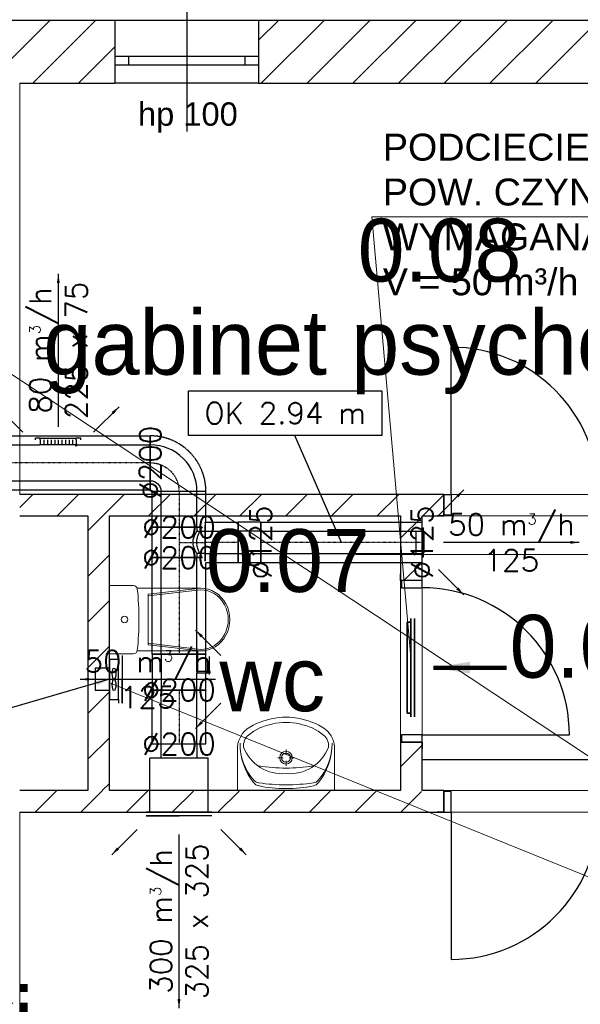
# Model space of a CAD drawing. Header units: millimetres. Extents: x -40063 to 512011, y 350190 to 687060.
# Tile 197 of 256: x 173042 to 176163, y 607027 to 612511. Entities that reach past the tile are written whole.
import ezdxf

# ---------------------------------------------------------------- set-up
doc = ezdxf.new("R2010")
doc.units = ezdxf.units.MM
doc.linetypes.add('DASHDOT', pattern=[1, 0.5, -0.25, 0, -0.25])
doc.linetypes.add('DASHED', pattern=[0.75, 0.5, -0.25])
doc.layers.get('0').update_dxf_attribs({"color": 8})
for name, color, linetype, lineweight in [('_IS_WM_OPIS', 7, 'Continuous', 9), ('FLUID-BILANSE', 150, 'Continuous', 18), ('FLUID-KK', 3, 'Continuous', 35)]:
    doc.layers.add(name, color=color, linetype=linetype, lineweight=lineweight)
for name, color, linetype in [('Elementy Modelu - Strefy', 8, 'Continuous'), ('FLUID-KK-50-ARRGR', 7, 'Continuous'), ('FLUID-N1', 7, 'Continuous'), ('FLUID-N1-120-ARRGR', 7, 'Continuous'), ('FLUID-N1-120-DIM', 7, 'Continuous'), ('FLUID-N1-120-INF', 7, 'Continuous'), ('FLUID-N1-INS', 7, 'Continuous'), ('FLUID-N1-SYM', 7, 'Continuous'), ('FLUID-W1.1', 7, 'Continuous'), ('FLUID-W1.1-120-ARRGR', 7, 'Continuous'), ('FLUID-W1.1-120-NUM', 7, 'Continuous'), ('J_opis pomieszczeń', 8, 'Continuous'), ('Konstrukcja - Ściany zew', 8, 'Continuous'), ('Wnętrze - Umeblowanie', 8, 'Continuous'), ('X_ref', 8, 'Continuous')]:
    doc.layers.add(name, color=color, linetype=linetype)
doc.styles.add('ARIAL', font='Arial', dxfattribs={"height": 1})
doc.styles.add('FDBES', font='simplex.shx')
doc.styles.add('GENERATED_STYLE_1', font='arial.ttf')
doc.styles.add('GENERATED_STYLE_2', font='txt')
doc.styles.get("Standard").update_dxf_attribs({"font": 'arial.ttf'})
doc.dimstyles.new('FDBES', dxfattribs={"dimscale": 50, "dimtxt": 4, "dimasz": 2.5, "dimexe": 0.8, "dimexo": 2, "dimgap": 1, "dimtad": 1, "dimdsep": 46, "dimtxsty": 'FDBES', "dimcen": 2.5, "dimclrd": 4, "dimclre": 5, "dimadec": 0, "dimazin": 0, "dimtfac": 1, "dimtmove": 0, "dimatfit": 3, "dimfxl": 1, "dimarcsym": 0})

# ---------------------------------------------------------------- blocks, each defined once
blk = doc.blocks.new('*U3010')
at = {"color": 0, "linetype": 'ByBlock', "lineweight": -2}
for p, q in [((270, 0, 20), (-270, 0, 20)), ((250, 0), (-250, 0)), ((250, 0, -20), (-250, 0, -20)), ((250, 0, -20), (250, 0)), ((270, 0), (250, 0)), ((-250, 0), (-270, 0)), ((-250, 0, -20), (-250, 0))]:
    blk.add_line(p, q, dxfattribs=at)
at = {"linetype": 'Continuous', "lineweight": -3}
for p, q in [((270, 0, 20), (-270, 0, 20)), ((-270, 0, 20), (270, 0, 20))]:
    blk.add_line(p, q, dxfattribs=at)
blk = doc.blocks.new('*U14642')
at = {"color": 0, "linetype": 'ByBlock', "lineweight": -2}
for p, q in [((182.5, 0, 20), (-182.5, 0, 20)), ((162.5, 0), (-162.5, 0)), ((162.5, 0, -300), (-162.5, 0, -300)), ((-162.5, 0), (-162.5, 0, -300)), ((-100, 0, -300), (-100, 0, -380)), ((100, 0, -380), (100, 0, -300)), ((182.5, 0), (162.5, 0)), ((162.5, 0), (162.5, 0, -300)), ((-162.5, 0), (-182.5, 0))]:
    blk.add_line(p, q, dxfattribs=at)
at = {"color": 5, "linetype": 'Continuous', "lineweight": -3}
for p in [(-182.5, 0, 20), (182.5, 0, 20)]:
    blk.add_line(p, (0, 0, 20), dxfattribs=at)
blk = doc.blocks.new('*U14641')
at = {"color": 5, "linetype": 'Continuous', "lineweight": -2}
for p, q in [((-150, 100), (-150, 0)), ((150, 0), (150, 100)), ((-150, 0), (-150, -100)), ((150, -100), (150, 0))]:
    blk.add_line(p, q, dxfattribs=at)
at = {"color": 0, "linetype": 'ByBlock', "lineweight": -2}
for p, q in [((150, 100), (-150, 100)), ((150, -100), (-150, -100))]:
    blk.add_line(p, q, dxfattribs=at)
at = {"layer": 'FLUID-N1-INS', "color": 5, "linetype": 'DASHED', "lineweight": -3}
for p, q in [((-150, 150), (-150, 100)), ((150, 150), (-150, 150)), ((150, 100), (150, 150)), ((-150, -100), (-150, -150)), ((150, -150), (150, -100)), ((150, -150), (-150, -150))]:
    blk.add_line(p, q, dxfattribs=at)
at = {"layer": 'FLUID-N1-SYM', "color": 5, "linetype": 'DASHDOT', "lineweight": -3}
blk.add_line((-150, 0), (150, 0), dxfattribs=at)
blk = doc.blocks.new('*U14414')
at = {"color": 0, "linetype": 'ByBlock', "lineweight": -2}
for p, q in [((100, 0, -100), (-100, 0, -100)), ((-100, 0, 100), (-4, 0, 100)), ((-12.7, 0, 170), (1.4, 0, 170)), ((-4, 0, 174), (4, 0, 174)), ((-4, 0, 100), (-4, 0, 174)), ((4, 0, 150), (-4, 0, 150)), ((1.4, 0, 170), (86.3, 0, 170)), ((4, 0, 174), (4, 0, 100)), ((4, 0, 100), (100, 0, 100))]:
    blk.add_line(p, q, dxfattribs=at)
at = {"layer": 'FLUID-N1-INS', "color": 5, "linetype": 'DASHED', "lineweight": -3}
for p, q in [((100, 0, -150), (-100, 0, -150)), ((-100, 0, 150), (-50, 0, 150)), ((-100, 0, -150), (-100, 0, 150)), ((-50, 0, 150), (-4, 0, 150)), ((4, 0, 150), (50, 0, 150)), ((50, 0, 150), (100, 0, 150)), ((100, 0, 150), (100, 0, -150))]:
    blk.add_line(p, q, dxfattribs=at)
blk = doc.blocks.new('*U14543')
at = {"color": 5, "linetype": 'Continuous', "lineweight": -2}
for p, q in [((-99.5, 100), (-99.5, 0)), ((99.5, 0), (99.5, 100)), ((-99.5, 0), (-99.5, -100)), ((99.5, -100), (99.5, 0))]:
    blk.add_line(p, q, dxfattribs=at)
at = {"color": 0, "linetype": 'ByBlock', "lineweight": -2}
for p, q in [((99.5, 100), (-99.5, 100)), ((99.5, -100), (-99.5, -100))]:
    blk.add_line(p, q, dxfattribs=at)
at = {"layer": 'FLUID-N1-INS', "color": 5, "linetype": 'DASHED', "lineweight": -3}
for p, q in [((-99.5, 150), (-99.5, 100)), ((71.8, 150), (-99.5, 150)), ((99.5, 100), (99.5, 130.5)), ((-99.5, -100), (-99.5, -150)), ((99.5, -150), (99.5, -100)), ((99.5, -150), (-99.5, -150))]:
    blk.add_line(p, q, dxfattribs=at)
at = {"layer": 'FLUID-N1-SYM', "color": 5, "linetype": 'DASHDOT', "lineweight": -3}
for p, q in [((-99.5, 0), (-99.3, 0)), ((-99.3, 0), (99.5, 0)), ((71.8, 0), (99.5, 0))]:
    blk.add_line(p, q, dxfattribs=at)
blk = doc.blocks.new('*U14620')
at = {"color": 5, "linetype": 'Continuous', "lineweight": -2}
for p, q in [((-130, -130), (-128.1, -130)), ((-68.3, -130), (-49.5, -130)), ((-44.7, -130), (-39.8, -130)), ((-30, -130), (8.3, -130))]:
    blk.add_line(p, q, dxfattribs=at)
at = {"color": 0, "linetype": 'ByBlock', "lineweight": -2}
blk.add_ellipse((130, -130), major_axis=(0, 260), ratio=1, start_param=0, end_param=1.570799, dxfattribs=at)
at = {"color": 0, "linetype": 'ByBlock', "lineweight": -2, "extrusion": (1.48763e-20, -2.1837e-26, -1)}
blk.add_ellipse((130, -130), major_axis=(-60, 0), ratio=1, start_param=0, end_param=1.570792, dxfattribs=at)
at = {"layer": 'FLUID-N1-INS', "color": 5, "linetype": 'DASHED', "lineweight": -3}
for p, q in [((130, 180), (130, -120)), ((-180, -130), (-130, -130)), ((-128.1, -130), (-68.3, -130)), ((-49.5, -130), (-44.7, -130)), ((-39.8, -130), (-30, -130)), ((8.3, -130), (120, -130))]:
    blk.add_line(p, q, dxfattribs=at)
blk.add_ellipse((130, -130), major_axis=(0, 310), ratio=1, start_param=0, end_param=1.570795, dxfattribs=at)
at = {"layer": 'FLUID-N1-INS', "color": 5, "linetype": 'DASHED', "lineweight": -3, "extrusion": (1.12844e-20, 3.14408e-25, -1)}
blk.add_ellipse((130, -130), major_axis=(-10, 0), ratio=1, start_param=0, end_param=1.570867, dxfattribs=at)
at = {"layer": 'FLUID-N1-SYM', "color": 5, "linetype": 'DASHDOT', "lineweight": -3, "extrusion": (1.46966e-20, 3.91949e-32, -1)}
blk.add_ellipse((130, -130), major_axis=(-160, 0), ratio=1, start_param=0, end_param=1.570796, dxfattribs=at)
blk = doc.blocks.new('*U14457')
at = {"color": 0, "linetype": 'ByBlock', "lineweight": -2}
for p, q in [((-62.5, 100), (-62.5, 145)), ((62.5, 145), (62.5, 100)), ((-85, 100), (-62.5, 100)), ((62.5, 100), (85, 100)), ((85, -100), (-85, -100))]:
    blk.add_line(p, q, dxfattribs=at)
at = {"color": 5, "linetype": 'Continuous', "lineweight": -3}
for points, knots in [([(0, 78.1), (-2, 78.1), (-4.1, 78.1), (-8.2, 78.5), (-10.3, 78.7), (-14.4, 79.3), (-16.4, 79.7), (-20.4, 80.7), (-22.3, 81.2), (-26.2, 82.3), (-28, 82.9), (-31.6, 84.2), (-33.4, 84.9), (-36.7, 86.3), (-38.3, 87), (-41.4, 88.3), (-42.8, 89), (-45.5, 90.4), (-46.9, 91), (-49.4, 92.4), (-50.6, 93), (-52.9, 94.3), (-53.9, 94.9), (-55.9, 96), (-56.8, 96.5), (-58.4, 97.5), (-59.1, 97.9), (-60.4, 98.7), (-60.9, 99), (-61.7, 99.5), (-62, 99.7), (-62.4, 99.9), (-62.5, 100), (-62.5, 100)], [0, 0, 0, 0, 6.116498, 6.116498, 12.232996, 12.232996, 18.349494, 18.349494, 24.465992, 24.465992, 30.58249, 30.58249, 36.698989, 36.698989, 42.815487, 42.815487, 48.931985, 48.931985, 55.000147, 55.000147, 61.068309, 61.068309, 67.136471, 67.136471, 73.204633, 73.204633, 79.272795, 79.272795, 85.340957, 85.340957, 91.409118, 91.409118, 97.47728, 97.47728, 97.47728, 97.47728]), ([(62.5, 100), (62.5, 100), (62.4, 99.9), (62, 99.7), (61.7, 99.5), (60.9, 99), (60.4, 98.7), (59.1, 97.9), (58.4, 97.5), (56.8, 96.5), (55.9, 96), (53.9, 94.9), (52.9, 94.3), (50.6, 93), (49.4, 92.4), (46.9, 91), (45.5, 90.4), (42.8, 89), (41.4, 88.3), (38.3, 87), (36.7, 86.3), (33.4, 84.9), (31.6, 84.2), (28, 82.9), (26.2, 82.3), (22.3, 81.2), (20.4, 80.7), (16.4, 79.7), (14.4, 79.3), (10.3, 78.7), (8.2, 78.5), (4.1, 78.1), (2, 78.1), (0, 78.1)], [292.431841, 292.431841, 292.431841, 292.431841, 298.500003, 298.500003, 304.568165, 304.568165, 310.636327, 310.636327, 316.704489, 316.704489, 322.772651, 322.772651, 328.840813, 328.840813, 334.908975, 334.908975, 340.977137, 340.977137, 347.093635, 347.093635, 353.210133, 353.210133, 359.326631, 359.326631, 365.443129, 365.443129, 371.559628, 371.559628, 377.676126, 377.676126, 383.792624, 383.792624, 389.909122, 389.909122, 389.909122, 389.909122])]:
    blk.add_open_spline(points, degree=3, knots=knots, dxfattribs=at)
at = {"layer": 'FLUID-N1-INS', "color": 5, "linetype": 'DASHED', "lineweight": -3}
for p, q in [((-110.8, 145), (-112.5, 145)), ((103.9, 145), (-97.9, 145)), ((-85, 130.6), (-85, -150)), ((85, -150), (85, 130.6)), ((85, -150), (-85, -150))]:
    blk.add_line(p, q, dxfattribs=at)
blk.add_open_spline([(85, 130.6), (84.8, 130.5), (84.6, 130.4), (82.3, 128.9), (80.2, 127.6), (75.9, 124.9), (73.7, 123.6), (69.1, 120.9), (66.8, 119.6), (62.3, 117.2), (60.1, 116), (55.4, 113.6), (53, 112.5), (48, 110.2), (45.4, 109.1), (40, 107), (37.3, 106), (31.8, 104.1), (28.9, 103.3), (23.2, 101.9), (20.3, 101.2), (14.5, 100.2), (11.6, 99.8), (5.8, 99.3), (2.9, 99.2), (-2.9, 99.2), (-5.8, 99.3), (-11.6, 99.8), (-14.5, 100.2), (-20.3, 101.2), (-23.2, 101.9), (-28.9, 103.3), (-31.8, 104.1), (-37.3, 106), (-40, 107), (-45.4, 109.1), (-48, 110.2), (-53, 112.5), (-55.4, 113.6), (-60.1, 116), (-62.3, 117.2), (-66.8, 119.6), (-69.1, 120.9), (-73.7, 123.6), (-75.9, 124.9), (-80.2, 127.6), (-82.3, 128.9), (-84.6, 130.4), (-84.8, 130.5), (-85, 130.6)], degree=3, knots=[45.614683, 45.614683, 45.614683, 45.614683, 46.627611, 46.627611, 55.953133, 55.953133, 65.278655, 65.278655, 74.604177, 74.604177, 83.208818, 83.208818, 91.813459, 91.813459, 100.4181, 100.4181, 109.022741, 109.022741, 117.627382, 117.627382, 126.232022, 126.232022, 134.836663, 134.836663, 143.441304, 143.441304, 152.045945, 152.045945, 160.650586, 160.650586, 169.255227, 169.255227, 177.859868, 177.859868, 186.464509, 186.464509, 195.06915, 195.06915, 203.67379, 203.67379, 212.278431, 212.278431, 221.603954, 221.603954, 230.929476, 230.929476, 240.254998, 240.254998, 241.267925, 241.267925, 241.267925, 241.267925], dxfattribs=at)
at = {"layer": 'FLUID-N1-SYM', "color": 5, "linetype": 'DASHDOT', "lineweight": -3}
for p, q in [((0, 0), (0, 145)), ((-85, 0), (85, 0)), ((-85, 0), (-84.8, 0)), ((84.8, 0), (85, 0))]:
    blk.add_line(p, q, dxfattribs=at)
blk = doc.blocks.new('*U14613')
at = {"color": 5, "linetype": 'Continuous', "lineweight": -2}
for p, q in [((-269, 100), (-269, 0)), ((269, 0), (269, 100)), ((-269, 0), (-269, -100)), ((269, -100), (269, 0))]:
    blk.add_line(p, q, dxfattribs=at)
at = {"color": 0, "linetype": 'ByBlock', "lineweight": -2}
for p, q in [((269, 100), (-269, 100)), ((269, -100), (-269, -100))]:
    blk.add_line(p, q, dxfattribs=at)
at = {"layer": 'FLUID-N1-INS', "color": 5, "linetype": 'DASHED', "lineweight": -3}
for p, q in [((-269, 130.5), (-269, 100)), ((269, 150), (-241.3, 150)), ((269, 100), (269, 150)), ((-269, -100), (-269, -150)), ((269, -150), (269, -100)), ((269, -150), (-269, -150))]:
    blk.add_line(p, q, dxfattribs=at)
at = {"layer": 'FLUID-N1-SYM', "color": 5, "linetype": 'DASHDOT', "lineweight": -3}
for p, q in [((-269, 0), (269, 0)), ((-269, 0), (-241.3, 0)), ((268.8, 0), (269, 0))]:
    blk.add_line(p, q, dxfattribs=at)
blk = doc.blocks.new('*U14425')
at = {"color": 5, "linetype": 'Continuous', "lineweight": -2}
for p, q in [((-92.5, 0), (-92.5, 62.5)), ((92.5, 62.5), (92.5, 0)), ((-92.5, -62.5), (-92.5, 0)), ((92.5, 0), (92.5, -62.5))]:
    blk.add_line(p, q, dxfattribs=at)
at = {"color": 0, "linetype": 'ByBlock', "lineweight": -2}
for p, q in [((92.5, 62.5), (-92.5, 62.5)), ((92.5, -62.5), (-92.5, -62.5))]:
    blk.add_line(p, q, dxfattribs=at)
at = {"layer": 'FLUID-N1-INS', "color": 5, "linetype": 'DASHED', "lineweight": -3}
for p, q in [((-92.5, 62.5), (-92.5, 112.5)), ((87.5, 112.5), (-92.5, 112.5)), ((92.5, 110.8), (92.5, 62.5)), ((-92.5, -112.5), (-92.5, -62.5)), ((92.5, -62.5), (92.5, -103.9)), ((87.5, -112.5), (-92.5, -112.5))]:
    blk.add_line(p, q, dxfattribs=at)
at = {"layer": 'FLUID-N1-SYM', "color": 5, "linetype": 'DASHDOT', "lineweight": -3}
blk.add_line((-92.5, 0), (92.5, 0), dxfattribs=at)
blk = doc.blocks.new('*U14640')
at = {"color": 0, "linetype": 'ByBlock', "lineweight": -2}
for p, q in [((62.5, 0, -62.5), (-62.5, 0, -62.5)), ((-62.5, 0, 62.5), (-4, 0, 62.5)), ((-10.1, 0, 125), (-1.2, 0, 125)), ((-4, 0, 127.5), (-3.9, 0, 127.5)), ((-4, 0, 62.5), (-4, 0, 127.5)), ((4, 0, 112.5), (-4, 0, 112.5)), ((-3.9, 0, 127.5), (3.9, 0, 127.5)), ((-1.2, 0, 125), (51.8, 0, 125)), ((3.9, 0, 127.5), (4, 0, 127.5)), ((4, 0, 127.5), (4, 0, 62.5)), ((4, 0, 62.5), (62.5, 0, 62.5))]:
    blk.add_line(p, q, dxfattribs=at)
at = {"layer": 'FLUID-N1-INS', "color": 5, "linetype": 'DASHED', "lineweight": -3}
for p, q in [((62.5, 0, -112.5), (-62.5, 0, -112.5)), ((-62.5, 0, 112.5), (-31.2, 0, 112.5)), ((-62.5, 0, -112.5), (-62.5, 0, 112.5)), ((-31.2, 0, 112.5), (-4, 0, 112.5)), ((4, 0, 112.5), (31.2, 0, 112.5)), ((31.2, 0, 112.5), (62.5, 0, 112.5)), ((62.5, 0, 112.5), (62.5, 0, -112.5))]:
    blk.add_line(p, q, dxfattribs=at)
blk = doc.blocks.new('*U14485')
at = {"color": 5, "linetype": 'Continuous', "lineweight": -2}
for p, q in [((-449, 0), (-449, 62.5)), ((449, 62.5), (449, 0)), ((-449, -62.5), (-449, 0)), ((449, 0), (449, -62.5))]:
    blk.add_line(p, q, dxfattribs=at)
at = {"color": 0, "linetype": 'ByBlock', "lineweight": -2}
for p, q in [((449, 62.5), (-449, 62.5)), ((449, -62.5), (-449, -62.5))]:
    blk.add_line(p, q, dxfattribs=at)
at = {"layer": 'FLUID-N1-INS', "color": 5, "linetype": 'DASHED', "lineweight": -3}
for p, q in [((-449, 62.5), (-449, 112.5)), ((449, 112.5), (-449, 112.5)), ((449, 112.5), (449, 62.5)), ((-449, -112.5), (-449, -62.5)), ((449, -62.5), (449, -112.5)), ((449, -112.5), (-449, -112.5))]:
    blk.add_line(p, q, dxfattribs=at)
at = {"layer": 'FLUID-N1-SYM', "color": 5, "linetype": 'DASHDOT', "lineweight": -3}
blk.add_line((-449, 0), (449, 0), dxfattribs=at)
blk = doc.blocks.new('*U14413')
at = {"color": 0, "linetype": 'ByBlock', "lineweight": -2}
for p, q in [((0, 0, 7), (0, 81, 7)), ((0, 81, 0), (0, 81, 7)), ((0, 62.5, -35), (0, 0, -35)), ((0, 62.5, -35), (0, 62.5, 0)), ((0, 0, 12), (0, 57.5, 12)), ((0, 57.5, 12), (0, 56.3, 12)), ((0, 56.3, 12), (0, 55.1, 11.9)), ((0, 55.1, 11.9), (0, 53.9, 11.7)), ((0, 53.9, 11.7), (0, 52.7, 11.4)), ((0, 52.7, 11.4), (0, 51.6, 11)), ((0, 51.6, 11), (0, 50.4, 10.5)), ((0, 50.4, 10.5), (0, 49.4, 9.9)), ((0, 49.4, 9.9), (0, 48.5, 9.2)), ((0, 48.5, 9.2), (0, 47.8, 8.2)), ((0, 47.8, 8.2), (0, 47.5, 7)), ((0, -57.5, 12), (0, 0, 12)), ((0, -81, 7), (0, 0, 7)), ((0, 0, -35), (0, -62.5, -35)), ((0, -47.8, 8.2), (0, -47.5, 7)), ((0, -48.5, 9.2), (0, -47.8, 8.2)), ((0, -49.4, 9.9), (0, -48.5, 9.2)), ((0, -50.4, 10.5), (0, -49.4, 9.9)), ((0, -51.6, 11), (0, -50.4, 10.5)), ((0, -52.7, 11.4), (0, -51.6, 11)), ((0, -53.9, 11.7), (0, -52.7, 11.4)), ((0, -55.1, 11.9), (0, -53.9, 11.7)), ((0, -56.3, 12), (0, -55.1, 11.9)), ((0, -57.5, 12), (0, -56.3, 12)), ((0, -62.5, -35), (0, -62.5, 0)), ((0, -81, 0), (0, -81, 7))]:
    blk.add_line(p, q, dxfattribs=at)
blk = doc.blocks.new('*U14433')
at = {"color": 5, "linetype": 'Continuous', "lineweight": -2}
for p, q in [((-2060, 100), (-2060, 98.1)), ((2060, 98.1), (2060, 100)), ((2060, -100), (2060, 0)), ((-2060, 0), (-2060, -100))]:
    blk.add_line(p, q, dxfattribs=at)
at = {"color": 0, "linetype": 'ByBlock', "lineweight": -2}
for p, q in [((155.9, 100), (-2060, 100)), ((2060, 100), (507.9, 100)), ((-1653.1, -100), (-2060, -100)), ((2060, -100), (-1443.1, -100))]:
    blk.add_line(p, q, dxfattribs=at)
at = {"layer": 'FLUID-N1-INS', "color": 5, "linetype": 'DASHED', "lineweight": -3}
for p, q in [((-2060, 150), (-2060, 100)), ((2060, 150), (-2060, 150)), ((2060, 100), (2060, 150)), ((-2060, 98.1), (-2060, 0)), ((2060, 0), (2060, 98.1)), ((-2060, -100), (-2060, -150)), ((2060, -150), (2060, -100)), ((2060, -150), (-2060, -150))]:
    blk.add_line(p, q, dxfattribs=at)
at = {"layer": 'FLUID-N1-SYM', "color": 5, "linetype": 'DASHDOT', "lineweight": -3}
blk.add_line((-2060, 0), (2060, 0), dxfattribs=at)
blk = doc.blocks.new('*U14639')
at = {"color": 0, "linetype": 'ByBlock', "lineweight": -2}
for p, q in [((-94.7, 4.9), (-105, 4.2)), ((-105, 4.2), (-105, 0)), ((-105, 0), (105, 0)), ((-100, -28), (-100, 0)), ((-80, -28), (-80, 0)), ((-60, -28), (-60, 0)), ((-40, -28), (-40, 0)), ((-20, -28), (-20, 0)), ((0, -28), (0, 0)), ((20, -28), (20, 0)), ((40, -28), (40, 0)), ((60, -28), (60, 0)), ((80, -28), (80, 0)), ((100, -28), (100, 0)), ((-126, -28), (-126, -36.5)), ((-126, -36.5), (-100, -36.5)), ((-100, -28), (-100, -34.5)), ((-100, -34.5), (-100, -36.5)), ((-100, -34.5), (100, -34.5)), ((100, -28), (100, -34.5)), ((100, -34.5), (100, -36.5)), ((100, -36.5), (126, -36.5)), ((126, -28), (126, -36.5))]:
    blk.add_line(p, q, dxfattribs=at)
blk = doc.blocks.new('*U10989')
at = {"color": 0, "linetype": 'ByBlock', "lineweight": -2}
for p, q in [((0, 112.5), (50, 112.5)), ((0, 112.5), (0, -112.5)), ((50, 132.5), (50, 112.5)), ((50, -112.5), (50, 112.5)), ((70, 132.5), (70, -132.5)), ((0, 62.5), (-80, 62.5)), ((0, -62.5), (-80, -62.5)), ((0, -112.5), (50, -112.5)), ((50, -112.5), (50, -132.5))]:
    blk.add_line(p, q, dxfattribs=at)
at = {"color": 6, "linetype": 'Continuous', "lineweight": -3}
for p in [(70, 132.5), (70, -132.5)]:
    blk.add_line(p, (70, 0), dxfattribs=at)
at = {"color": 6, "linetype": 'Continuous', "lineweight": -2}
for p, q in [((-80, 62.5), (-80, 62.2)), ((-80, 62.2), (-80, 0)), ((-80, 0), (-80, -62.2)), ((-80, -62.2), (-80, -62.5))]:
    blk.add_line(p, q, dxfattribs=at)
at = {"color": 6, "linetype": 'Continuous', "lineweight": -3}
for centre in [(25, 31.2), (25, -31.2)]:
    blk.add_ellipse(centre, major_axis=(0, 31.2), ratio=0.32, dxfattribs=at)
blk = doc.blocks.new('fdgdfg')
at = {"layer": 'Elementy Modelu - Strefy', "linetype": 'Continuous', "lineweight": 0}
for p, q in [((-170640.3, 455769.9), (-170640.3, 453479.9)), ((-165740.3, 455769.9), (-170640.3, 455769.9)), ((-170640.3, 453479.9), (-165740.3, 453479.9)), ((-170140.3, 451829.9), (-170140.3, 453359.9)), ((-170140.3, 453359.9), (-168520.3, 453359.9)), ((-168520.3, 453359.9), (-168520.3, 451829.9)), ((-168400.3, 451829.9), (-168400.3, 453359.9)), ((-168400.3, 453359.9), (-165740.3, 453359.9)), ((-168520.3, 451829.9), (-170140.3, 451829.9)), ((-165740.3, 451829.9), (-168400.3, 451829.9)), ((-170640.3, 451709.9), (-170640.3, 447739.9)), ((-165740.3, 451709.9), (-170640.3, 451709.9))]:
    blk.add_line(p, q, dxfattribs=at)
at = {"layer": 'Konstrukcja - Ściany zew', "linetype": 'Continuous'}
for p, q in [((-169710.3, 456759.7), (-169710.3, 455501.6)), ((-170110.3, 456119.9), (-171160.3, 456119.9)), ((-170822.6, 455769.9), (-170472.6, 456119.9)), ((-170568, 455769.9), (-170218, 456119.9)), ((-170110.3, 456119.9), (-170110.3, 455919.9)), ((-169310.3, 456119.9), (-170110.3, 456119.9)), ((-169310.3, 456009.4), (-169199.8, 456119.9)), ((-169310.3, 456119.9), (-169310.3, 455919.9)), ((-165240.3, 456119.9), (-169310.3, 456119.9)), ((-169295.3, 455769.9), (-168945.3, 456119.9)), ((-169040.7, 455769.9), (-168690.7, 456119.9)), ((-168786.1, 455769.9), (-168436.1, 456119.9)), ((-168531.6, 455769.9), (-168181.6, 456119.9)), ((-168277, 455769.9), (-167927, 456119.9)), ((-168022.5, 455769.9), (-167672.5, 456119.9)), ((-167767.9, 455769.9), (-167417.9, 456119.9)), ((-170313.5, 455769.9), (-170110.3, 455973.1)), ((-170110.3, 455919.9), (-170110.3, 455869.9)), ((-170110.3, 455919.9), (-170035.3, 455919.9)), ((-170110.3, 455919.9), (-170110.3, 455869.9)), ((-170035.3, 455919.9), (-170035.3, 455869.9)), ((-170035.3, 455919.9), (-169385.3, 455919.9)), ((-169385.3, 455869.9), (-169385.3, 455919.9)), ((-169385.3, 455919.9), (-169310.3, 455919.9)), ((-169310.3, 455919.9), (-169310.3, 455869.9)), ((-169310.3, 455919.9), (-169310.3, 455869.9)), ((-170110.3, 455869.9), (-170110.3, 455769.9)), ((-170035.3, 455869.9), (-170110.3, 455869.9)), ((-169385.3, 455869.9), (-170035.3, 455869.9)), ((-169310.3, 455869.9), (-169385.3, 455869.9)), ((-169310.3, 455869.9), (-169310.3, 455769.9)), ((-170640.3, 455769.9), (-170110.3, 455769.9)), ((-169310.3, 455769.9), (-170110.3, 455769.9)), ((-169310.3, 455769.9), (-165740.3, 455769.9)), ((-168238.6, 453479.9), (-168238.6, 454299.9)), ((-170640.3, 453406.6), (-170567, 453479.9)), ((-168278.6, 453479.9), (-170640.3, 453479.9)), ((-170432.5, 453359.9), (-170312.5, 453479.9)), ((-170177.9, 453359.9), (-170057.9, 453479.9)), ((-169923.3, 453359.9), (-169803.3, 453479.9)), ((-169668.8, 453359.9), (-169548.8, 453479.9)), ((-169414.2, 453359.9), (-169294.2, 453479.9)), ((-169159.7, 453359.9), (-169039.7, 453479.9)), ((-168905.1, 453359.9), (-168785.1, 453479.9)), ((-168650.6, 453359.9), (-168530.6, 453479.9)), ((-168396, 453359.9), (-168278.6, 453477.3)), ((-168278.6, 453479.9), (-168315.6, 453479.9)), ((-168278.6, 453479.9), (-168315.6, 453479.9)), ((-168278.6, 453479.9), (-168278.6, 453364.9)), ((-168278.6, 453479.9), (-168238.6, 453479.9)), ((-168278.6, 453364.9), (-168278.6, 453479.9)), ((-168278.6, 453479.9), (-168278.6, 453364.9)), ((-168238.6, 453479.9), (-168238.6, 453364.9)), ((-170640.3, 453359.9), (-170260.3, 453359.9)), ((-170260.3, 453277.5), (-170177.9, 453359.9)), ((-170260.3, 453359.9), (-170260.3, 451829.9)), ((-170140.3, 453359.9), (-168520.3, 453359.9)), ((-170140.3, 451829.9), (-170140.3, 453359.9)), ((-168520.3, 453359.9), (-168520.3, 453000.1)), ((-168520.3, 453235.6), (-168400.3, 453355.6)), ((-168400.3, 453359.9), (-168278.6, 453359.9)), ((-168400.3, 453000.1), (-168400.3, 453359.9)), ((-168278.6, 453359.9), (-168315.6, 453359.9)), ((-168278.6, 453359.9), (-168315.6, 453359.9)), ((-168278.6, 453364.9), (-168278.6, 453359.9)), ((-168238.6, 453364.9), (-168278.6, 453364.9)), ((-168278.6, 453364.9), (-168278.6, 453359.9)), ((-170260.3, 453023), (-170140.3, 453143)), ((-168501.2, 453000.1), (-168400.3, 453101.1)), ((-168520.3, 453000.1), (-168520.3, 453037.1)), ((-168520.3, 453000.1), (-168520.3, 453037.1)), ((-168400.3, 453000.1), (-168400.3, 453037.1)), ((-168400.3, 453000.1), (-168400.3, 453037.1)), ((-168515.3, 453000.1), (-168520.3, 453000.1)), ((-168515.3, 453000.1), (-168520.3, 453000.1)), ((-168400.3, 453000.1), (-168515.3, 453000.1)), ((-168515.3, 453000.1), (-168515.3, 452960.1)), ((-168400.3, 453000.1), (-168515.3, 453000.1)), ((-168400.3, 453000.1), (-168515.3, 453000.1)), ((-168515.3, 452960.1), (-168400.3, 452960.1)), ((-168400.3, 452960.1), (-168400.3, 453000.1)), ((-170260.3, 452768.4), (-170140.3, 452888.4)), ((-170260.3, 452513.9), (-170140.3, 452633.9)), ((-170260.3, 452259.3), (-170140.3, 452379.3)), ((-168400.3, 452140.1), (-168515.3, 452140.1)), ((-168515.3, 452140.1), (-168515.3, 452100.1)), ((-168400.3, 452100.1), (-168400.3, 452140.1)), ((-168400.3, 452140.1), (-167580.3, 452140.1)), ((-170260.3, 452004.7), (-170140.3, 452124.7)), ((-168520.3, 452100.1), (-168520.3, 452063.1)), ((-168515.3, 452100.1), (-168520.3, 452100.1)), ((-168520.3, 452100.1), (-168520.3, 451829.9)), ((-168515.3, 452100.1), (-168520.3, 452100.1)), ((-168520.3, 452100.1), (-168520.3, 452063.1)), ((-168517.7, 451965.3), (-168400.3, 452082.8)), ((-168400.3, 452100.1), (-168515.3, 452100.1)), ((-168515.3, 452100.1), (-168400.3, 452100.1)), ((-168400.3, 452100.1), (-168515.3, 452100.1)), ((-168400.3, 452100.1), (-168400.3, 452063.1)), ((-168400.3, 451829.9), (-168400.3, 452100.1)), ((-168400.3, 452100.1), (-168400.3, 452063.1)), ((-165740.3, 452001.6), (-168400.3, 452001.6)), ((-170180.6, 451829.9), (-170140.3, 451870.2)), ((-170260.3, 451829.9), (-170640.3, 451829.9)), ((-170555.1, 451709.9), (-170435.5, 451829.4)), ((-170300.6, 451709.9), (-170181.5, 451828.9)), ((-168520.3, 451829.9), (-170140.3, 451829.9)), ((-170046, 451709.9), (-169927.5, 451828.4)), ((-169791.4, 451709.9), (-169673.5, 451827.8)), ((-169536.9, 451709.9), (-169419.5, 451827.3)), ((-169282.3, 451709.9), (-169165.4, 451826.8)), ((-169027.8, 451709.9), (-168911.4, 451826.2)), ((-168773.2, 451709.9), (-168657.4, 451825.7)), ((-168518.6, 451709.9), (-168403.4, 451825.1)), ((-168278.6, 451829.9), (-168400.3, 451829.9)), ((-168278.6, 451829.9), (-168315.6, 451829.9)), ((-168278.6, 451829.9), (-168315.6, 451829.9)), ((-168278.6, 451824.9), (-168278.6, 451829.9)), ((-168278.6, 451824.9), (-168278.6, 451829.9)), ((-168278.6, 451709.9), (-168278.6, 451824.9)), ((-168238.6, 451824.9), (-168278.6, 451824.9)), ((-168278.6, 451824.9), (-168278.6, 451709.9)), ((-168278.6, 451709.9), (-168278.6, 451824.9)), ((-168238.6, 451709.9), (-168238.6, 451824.9)), ((-170640.3, 451709.9), (-168278.6, 451709.9)), ((-168278.6, 451709.9), (-168315.6, 451709.9)), ((-168278.6, 451709.9), (-168315.6, 451709.9)), ((-168278.6, 451709.9), (-168238.6, 451709.9)), ((-168238.6, 451709.9), (-168238.6, 450889.9))]:
    blk.add_line(p, q, dxfattribs=at)
for centre, start, end in [((-168238.6, 453479.9), 0, 90), ((-168400.3, 452140.1), 0, 90), ((-168238.6, 451709.9), 270, 0)]:
    blk.add_arc(centre, 820, start, end, dxfattribs=at)
at = {"layer": 'Wnętrze - Umeblowanie', "color": 7, "linetype": 'Continuous', "lineweight": 5}
for p, q in [((-170140.3, 452972.5), (-170140.3, 452592.5)), ((-170140.3, 452972.5), (-170007.8, 452972.5)), ((-169986.4, 452957.5), (-169633.5, 452957.5)), ((-169634, 452957.5), (-169924.5, 452923.4)), ((-169634, 452948.6), (-169924.5, 452914.5)), ((-169924.5, 452782.5), (-169924.5, 452923.4)), ((-169924.5, 452782.5), (-169924.5, 452641.6)), ((-169634, 452616.5), (-169924.5, 452650.6)), ((-169634, 452607.6), (-169924.5, 452641.6)), ((-170140.3, 452592.5), (-170007.8, 452592.5)), ((-169986.7, 452607.6), (-169633.5, 452607.6))]:
    blk.add_line(p, q, dxfattribs=at)
at = {"layer": 'Wnętrze - Umeblowanie', "color": 252, "linetype": 'Continuous', "lineweight": 5}
for p, q in [((-169427.8, 451829.9), (-169427.8, 452058.4)), ((-169157.7, 452029.9), (-169157.7, 452058.7)), ((-168887.8, 451829.9), (-168887.8, 452058.4)), ((-169203.2, 452013.2), (-169174.4, 452013.2)), ((-169157.7, 451967.7), (-169157.7, 451996.5)), ((-169141, 452013.2), (-169112.2, 452013.2)), ((-168887.8, 451829.9), (-169427.8, 451829.9)), ((-169242.9, 451829.9), (-169072.7, 451829.9))]:
    blk.add_line(p, q, dxfattribs=at)
for radius in [35, 25]:
    blk.add_circle((-169157.7, 452013.2), radius, dxfattribs=at)
for centre, radius, start, end in [((-169243.6, 452005.3), 212.8, 117.1571, 128.6848), ((-169181.2, 451912.5), 293, 99.9978, 129.2851), ((-169144.1, 451796.2), 444.2, 94.2052, 116.2597), ((-169157.8, 451893.2), 316.7, 76.4334, 103.5666), ((-169157.8, 451969.9), 270, 85.9876, 94.0124), ((-169171.5, 451796.2), 444.2, 63.7403, 85.7948), ((-169134.4, 451912.5), 293, 50.7149, 80.0022), ((-169072.1, 452005.3), 212.8, 51.3152, 62.8429), ((-169290.6, 452064.3), 137.4, 128.7454, 182.4552), ((-169313.8, 452078), 80.9, 130.8016, 183.9306), ((-169001.8, 452078), 80.9, 356.0694, 49.1984), ((-169025, 452064.3), 137.4, 357.5448, 51.2546), ((-169074.3, 452087.9), 339.6, 179.0153, 219.2578), ((-169108.7, 452089.7), 305.1, 179.2458, 221.398), ((-169241.3, 452088), 339.6, 320.6648, 0.9072), ((-169206.8, 452089.8), 305.1, 318.5245, 0.6767), ((-169170.7, 452160.9), 240.7, 201.5519, 237.1558), ((-169144.9, 452160.9), 240.7, 302.8442, 338.4481), ((-169157.8, 452940.6), 984.9, 261.1796, 278.8266), ((-169177.1, 452164.8), 240.6, 238.9439, 274.606), ((-169138.5, 452164.8), 240.6, 265.394, 301.0561), ((-169303.9, 451917.7), 45, 221.398, 262.0921), ((-169302.4, 451901.4), 45, 219.2578, 257.2285), ((-169151.3, 453016), 1153.8, 262.0921, 269.6775), ((-169163, 453016), 1153.8, 270.245, 277.8304), ((-169011.9, 451917.5), 45, 277.8304, 318.5245), ((-169013.4, 451901.2), 45, 282.694, 320.6648), ((-169162.9, 452516.8), 675.9, 257.2285, 270.4328), ((-169152.1, 452516.8), 675.9, 269.4897, 282.694)]:
    blk.add_arc(centre, radius, start, end, dxfattribs=at)
at = {"layer": 'Wnętrze - Umeblowanie', "color": 7, "linetype": 'Continuous', "lineweight": 5, "extrusion": (0, 0, -1)}
for centre, major_axis, ratio, start_param, end_param in [((-170007.8, 452950.5), (22.3, 0), 0.989247, 4.712389, 6.173785), ((-169633.5, 452782.5), (0, 174.9), 0.933096, 0, 3.141593), ((-171620, 452782.5), (1643.4, 0), 0.989247, 6.178217, 6.388032), ((-169634, 452782.5), (0, 166), 0.93174, 0, 3.141593), ((-170007.8, 452614.6), (22.3, 0), 0.989247, 0.100415, 1.570796)]:
    blk.add_ellipse(centre, major_axis=major_axis, ratio=ratio, start_param=start_param, end_param=end_param, dxfattribs=at)
blk.add_ellipse((-170056.7, 452782.5), major_axis=(18.7, 0), ratio=0.989247, dxfattribs=at)
at = {"layer": 'Elementy Modelu - Strefy', "lineweight": 13, "style": 'GENERATED_STYLE_2'}
for s, p in [('0.08', (-168758.6, 454665.2)), ('0.07', (-169603.3, 452936.3)), ('0.06', (-167912.8, 452458.9))]:
    blk.add_text(s, height=350, dxfattribs=at).set_placement(p)
at = {"layer": 'J_opis pomieszczeń', "linetype": 'Continuous', "style": 'GENERATED_STYLE_2'}
for s, height, p in [('gabinet psychologa', 359.986, (-170508.5, 454146.5)), ('wc', 359.99, (-169528.5, 452272.3)), ('nauczycielski', 359.986, (-173398.5, 450373))]:
    blk.add_text(s, height=height, dxfattribs=at).set_placement(p)
at = {"layer": 'Konstrukcja - Ściany zew', "insert": (-169981.8, 455493.9), "char_height": 130, "attachment_point": 7, "style": 'GENERATED_STYLE_1'}
blk.add_mtext('{hp 100}', dxfattribs=at)
blk = doc.blocks.new('*U3011')
at = {"insert": (-200, 0), "char_height": 50, "attachment_point": 5, "style": 'FDBES'}
blk.add_mtext('\\P ', dxfattribs=at)
blk.add_leader([(0, 0), (-400, 0)], dimstyle='FDBES', override={"dimscale": 80, "dimtxt": 2.5, "dimasz": 2.5, "dimgap": 0.625, "dimtad": 1, "dimtxsty": 'Standard', "dimclrd": 256, "dimlwd": 65534})
blk = doc.blocks.new('*U7036')
at = {"color": 7, "insert": (0, 377.1), "char_height": 120, "attachment_point": 5, "rotation": 90, "style": 'FDBES'}
blk.add_mtext('50 m{\\A2;\\H0.5x;3}/h\\P125', dxfattribs=at)
at = {"color": 7}
blk.add_leader([(0, 754.3), (0, 0)], dimstyle='FDBES', override={"dimscale": 20, "dimclrd": 7}, dxfattribs=at)
blk = doc.blocks.new('*U7037')
at = {"color": 7}
blk.add_leader([(-141.4, 141.4), (0, 0)], dimstyle='FDBES', override={"dimscale": 20, "dimclrd": 7}, dxfattribs=at)
blk = doc.blocks.new('*U7038')
at = {"color": 7}
blk.add_leader([(141.4, 141.4), (0, 0)], dimstyle='FDBES', override={"dimscale": 20, "dimclrd": 7}, dxfattribs=at)
blk = doc.blocks.new('*U7054')
at = {"color": 7, "insert": (0, -425.7), "char_height": 120, "attachment_point": 5, "rotation": 270, "style": 'FDBES'}
blk.add_mtext('80 m{\\A2;\\H0.5x;3}/h\\P225 x 75', dxfattribs=at)
at = {"color": 7}
blk.add_leader([(0, -851.4), (0, 0)], dimstyle='FDBES', override={"dimscale": 20, "dimclrd": 7}, dxfattribs=at)
blk = doc.blocks.new('*U7055')
at = {"color": 7}
blk.add_leader([(141.4, -141.4), (0, 0)], dimstyle='FDBES', override={"dimscale": 20, "dimclrd": 7}, dxfattribs=at)
blk = doc.blocks.new('*U7056')
at = {"color": 7}
blk.add_leader([(-141.4, -141.4), (0, 0)], dimstyle='FDBES', override={"dimscale": 20, "dimclrd": 7}, dxfattribs=at)
blk = doc.blocks.new('*U10963')
at = {"color": 7, "insert": (-377.1, 0), "char_height": 120, "attachment_point": 5, "style": 'FDBES'}
blk.add_mtext('50 m{\\A2;\\H0.5x;3}/h\\P125', dxfattribs=at)
at = {"color": 7}
blk.add_leader([(-754.3, 0), (0, 0)], dimstyle='FDBES', override={"dimscale": 20, "dimclrd": 7}, dxfattribs=at)
blk = doc.blocks.new('*U10964')
at = {"color": 7}
blk.add_leader([(-141.4, -141.4), (0, 0)], dimstyle='FDBES', override={"dimscale": 20, "dimclrd": 7}, dxfattribs=at)
blk = doc.blocks.new('*U10965')
at = {"color": 7}
blk.add_leader([(-141.4, 141.4), (0, 0)], dimstyle='FDBES', override={"dimscale": 20, "dimclrd": 7}, dxfattribs=at)
blk = doc.blocks.new('*U10979')
at = {"color": 7, "insert": (0, -482.9), "char_height": 120, "attachment_point": 5, "rotation": 90, "style": 'FDBES'}
blk.add_mtext('300 m{\\A2;\\H0.5x;3}/h\\P325 x 325', dxfattribs=at)
at = {"color": 7}
blk.add_leader([(0, -965.7), (0, 0)], dimstyle='FDBES', override={"dimscale": 20, "dimclrd": 7}, dxfattribs=at)
blk = doc.blocks.new('*U10980')
at = {"color": 7}
blk.add_leader([(141.4, -141.4), (0, 0)], dimstyle='FDBES', override={"dimscale": 20, "dimclrd": 7}, dxfattribs=at)
blk = doc.blocks.new('*U10981')
at = {"color": 7}
blk.add_leader([(-141.4, -141.4), (0, 0)], dimstyle='FDBES', override={"dimscale": 20, "dimclrd": 7}, dxfattribs=at)
blk = doc.blocks.new('*U14366')
at = {"color": 7, "lineweight": -2}
blk.add_lwpolyline([(-851.5, 844), (225.1, 844), (225.1, 596), (-851.5, 596)], close=True, dxfattribs=at)
at = {"color": 7, "insert": (-313.2, 720), "char_height": 120, "attachment_point": 5, "line_spacing_factor": 1.1, "style": 'FDBES'}
blk.add_mtext('OK 2.94 m', dxfattribs=at)
at = {"color": 7}
blk.add_leader([(0, 0), (-259.3, 596)], dimstyle='FDBES', override={"dimscale": 30, "dimclrd": 7, "dimclre": 7}, dxfattribs=at)
blk = doc.blocks.new('*U16550')
at = {"color": 7}
blk.add_line((-817.2, -237.5), (-1467.5, -237.5), dxfattribs=at)
at = {"color": 7, "insert": (-1142.3, -237.5), "char_height": 120, "attachment_point": 5, "style": 'FDBES'}
blk.add_mtext('W1.1-1\\P ', dxfattribs=at)
at = {"color": 7}
blk.add_leader([(0, 0), (-817.2, -237.5)], dimstyle='FDBES', override={"dimscale": 30, "dimclrd": 7, "dimclre": 7}, dxfattribs=at)

msp = doc.modelspace()

# ---------------------------------------------------------------- linework, layer by layer
at = {"layer": '_IS_WM_OPIS', "color": 6}
msp.add_lwpolyline([(175002.37129, 611413.12438), (177233.32015, 611413.12438)], dxfattribs=at)
at = {"layer": '_IS_WM_OPIS', "color": 7}
for points in [[(175002.37129, 611413.12438), (175219.3431, 608960.43467)], [(178827.00699, 606676.32676), (172792.3447, 610671.5303)], [(178827.00699, 606676.32676), (173542.3447, 608818.48106)]]:
    msp.add_lwpolyline(points, dxfattribs=at)
at = {"layer": 'FLUID-BILANSE'}
msp.add_line((174911.46336, 609533.31542), (178790.83127, 609533.31542), dxfattribs=at)

# ---------------------------------------------------------------- block references
at = {"layer": 'FLUID-KK', "linetype": 'Continuous', "extrusion": (1, -4.83735e-15, 6.12323e-17), "xscale": 1.016, "yscale": 1.016, "zscale": 1.016, "rotation": 360}
msp.add_blockref('*U3010', (608902.1868, 0, 175219.3431), dxfattribs=at)
at = {"layer": 'FLUID-KK-50-ARRGR', "xscale": 1.016, "yscale": 1.016, "zscale": 1.016, "rotation": 179.9999999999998}
msp.add_blockref('*U3011', (175346.3431, 608902.1868), dxfattribs=at)
at = {"layer": 'FLUID-N1', "color": 5, "linetype": 'Continuous'}
for name, p, rotation in [('*U14433', (171709.03922, 610043.80142, 2935), 179.9932552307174), ('*U14639', (173257.14579, 610143.61918, 2935), 179.9932552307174), ('*U14620', (173899.04529, 610013.58526, 2935), 270.0116107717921), ('*U14543', (173929.07163, 609784.29567, 2935), 270), ('*U14457', (173929.07163, 609600, 2935), 270), ('*U14613', (173929.07163, 609246.23184, 2935), 270), ('*U14641', (173929.07163, 608627.46368, 2935), 270)]:
    msp.add_blockref(name, p, dxfattribs=dict(at, rotation=rotation))
at = {"layer": 'FLUID-N1', "color": 5, "linetype": 'Continuous', "extrusion": (-1.22465e-16, 0, -1)}
for name, p in [('*U14425', (-174166.57163, 609600, -2935)), ('*U14485', (-174833.20816, 609600, -2935))]:
    msp.add_blockref(name, p, dxfattribs=at)
at = {"layer": 'FLUID-N1', "color": 5, "linetype": 'Continuous', "extrusion": (0, -1, 6.12323e-17)}
msp.add_blockref('*U14640', (174321.57163, 2935, -609600), dxfattribs=at)
at = {"layer": 'FLUID-N1', "color": 5, "linetype": 'Continuous', "extrusion": (1, 0, -1.60812e-16), "rotation": 270}
msp.add_blockref('*U14413', (609600, 2935, 175282.20816), dxfattribs=at)
at = {"layer": 'FLUID-N1', "color": 5, "linetype": 'Continuous', "extrusion": (1, -2.83277e-16, 6.12323e-17)}
msp.add_blockref('*U14414', (608877.46368, 2935, 173929.07163), dxfattribs=at)
at = {"layer": 'FLUID-N1', "color": 5, "linetype": 'Continuous', "extrusion": (-1.22465e-16, -1, 6.12323e-17), "rotation": 360}
msp.add_blockref('*U14642', (173929.07163, 2935, -608097.46368), dxfattribs=at)
at = {"layer": 'FLUID-N1-120-ARRGR'}
for name, p, rotation in [('*U7054', (173257.15756, 610243.61918, 2960), 179.9932552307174), ('*U7055', (173060.44344, 610214.35301, 2960), 179.9932552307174), ('*U7056', (173453.86479, 610214.3067, 2960), 179.9932552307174), ('*U7037', (175372.91884, 609750.71068, 2935), 270), ('*U7036', (175402.20816, 609600, 2935), 270), ('*U7038', (175372.91884, 609449.28932, 2935), 270), ('*U10981', (173695.86095, 608001.753, 2935), 360), ('*U10980', (174162.28231, 608001.753, 2935), 360), ('*U10979', (173929.07163, 607972.46368, 2935), 360)]:
    msp.add_blockref(name, p, dxfattribs=dict(at, rotation=rotation))
at = {"layer": 'FLUID-N1-120-INF', "linetype": 'ByBlock'}
msp.add_blockref('*U14366', (174833.20816, 609600, 2935), dxfattribs=at)
at = {"layer": 'FLUID-W1.1', "color": 6, "linetype": 'Continuous', "rotation": 360}
msp.add_blockref('*U10989', (173542.3447, 608837.46891, 2600), dxfattribs=at)
at = {"layer": 'FLUID-W1.1-120-ARRGR', "rotation": 360}
for name, p in [('*U10965', (174161.63402, 608970.67959, 2600)), ('*U10963', (174132.3447, 608837.46891, 2600)), ('*U10964', (174161.63402, 608704.25824, 2600))]:
    msp.add_blockref(name, p, dxfattribs=at)
at = {"layer": 'FLUID-W1.1-120-NUM', "linetype": 'ByBlock'}
msp.add_blockref('*U16550', (173542.3447, 608837.46891, 2600), dxfattribs=at)
at = {"layer": 'X_ref'}
msp.add_blockref('fdgdfg', (343682.59614, 156387.58931), dxfattribs=at)

# ---------------------------------------------------------------- texts
at = {"layer": '_IS_WM_OPIS', "color": 7, "insert": (175063.99766, 611876.46308), "char_height": 150, "width": 2605.2948608, "attachment_point": 1, "rotation": 0, "style": 'ARIAL'}
msp.add_mtext('PODCIECIE W DRZWIACH \\PPOW. CZYNNA WYMAGANA 0,022m2\\PV = 50 m³/h', dxfattribs=at)
at = {"layer": 'FLUID-N1-120-DIM', "color": 7, "char_height": 120, "attachment_point": 5, "style": 'FDBES'}
for s, insert, rotation in [('∅200\\P', (173769.03921, 610043.55892, 2935), 89.99325523), ('∅125\\P', (174384.07163, 609600, 2935), 90), ('∅125\\P', (175282.20816, 609600, 2935), 90)]:
    msp.add_mtext(s, dxfattribs=dict(at, insert=insert, rotation=rotation))
for insert in [(173929.07163, 609684.79567, 2935), (173929.07163, 609515, 2935), (173929.07163, 608777.46368, 2935), (173929.07163, 608477.46368, 2935)]:
    msp.add_mtext('∅200\\P', dxfattribs=dict(at, insert=insert))

doc.saveas('drawing.dxf')
